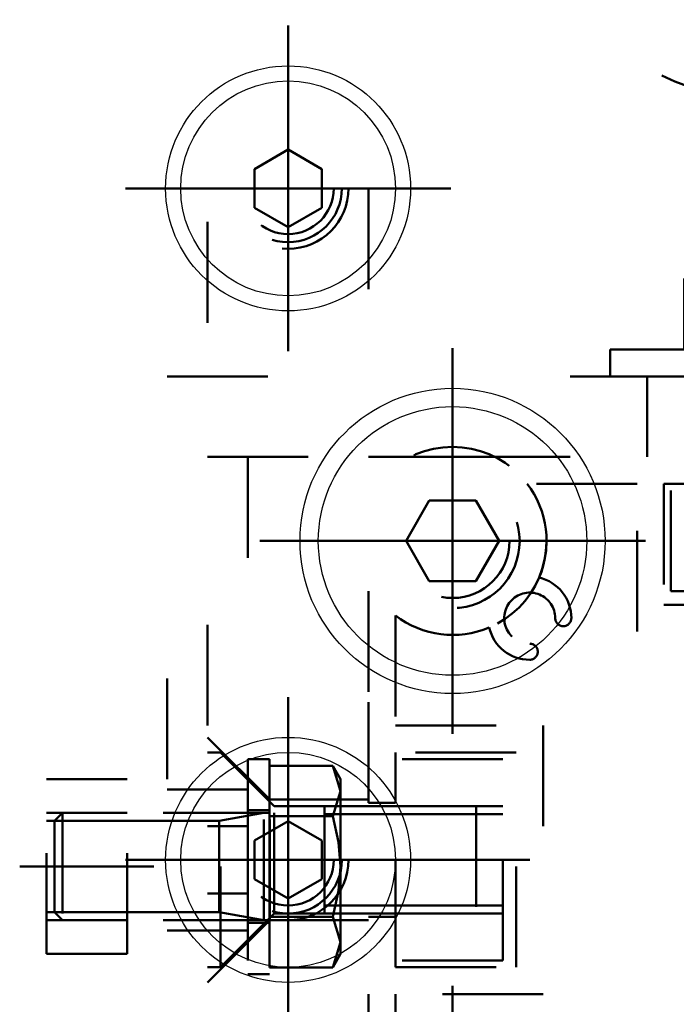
# Model space of a CAD drawing. Header units: millimetres. Extents: x -306 to 114, y -179 to 118.
# Tile 19 of 26: x -177.54 to -174.28, y 78.76 to 83.64. Entities that reach past the tile are written whole.
import ezdxf

# ---------------------------------------------------------------- set-up
doc = ezdxf.new("R2010")
doc.units = ezdxf.units.MM
doc.linetypes.add('DOT', pattern=[2, 0.5, -1.5])
doc.linetypes.add('STRICHPUNKT2', pattern=[18.5, 10, -4, 0.5, -4])
doc.layers.get('0').update_dxf_attribs({"linetype": 'CONTINUOUS'})
doc.layers.add('LE_ALL', color=7, linetype='CONTINUOUS', lineweight=50)
doc.layers.add('LE_RED', color=1, linetype='CONTINUOUS')

# ---------------------------------------------------------------- blocks, each defined once
blk = doc.blocks.new('Profiel 60x60_00219', base_point=(-174.0735, 80.7398))
at = {"layer": 'LE_ALL', "color": 3, "linetype": 'DOT'}
for p, q in [((-174.0735, 80.7398), (-174.0735, 80.6064)), ((-173.5402, 80.7398), (-173.5402, 80.6064)), ((-174.0735, 78.3398), (-174.0735, 78.2064)), ((-173.5402, 78.3398), (-173.5402, 78.2064))]:
    blk.add_line(p, q, dxfattribs=at)
blk.add_lwpolyline([(-174.3402, 80.7398), (-173.2735, 80.7398), (-173.2735, 81.3398), (-173.5235, 81.3398), (-173.5235, 81.4731), (-171.8069, 81.4731), (-171.8069, 79.7564), (-171.9402, 79.7564), (-171.9402, 80.0064), (-172.5402, 80.0064), (-172.5402, 78.9398), (-171.9402, 78.9398), (-171.9402, 79.1898), (-171.8069, 79.1898), (-171.8069, 77.4731), (-173.5235, 77.4731), (-173.5235, 77.6064), (-173.2735, 77.6064), (-173.2735, 78.2064), (-174.3402, 78.2064), (-174.3402, 77.6064), (-174.0902, 77.6064), (-174.0902, 77.4731), (-175.8069, 77.4731), (-175.8069, 79.1898), (-175.6735, 79.1898), (-175.6735, 78.9398), (-175.0735, 78.9398), (-175.0735, 80.0064), (-175.6735, 80.0064), (-175.6735, 79.7564), (-175.8069, 79.7564), (-175.8069, 81.4731), (-174.0902, 81.4731), (-174.0902, 81.3398), (-174.3402, 81.3398)], close=True, dxfattribs=at)
blk.add_lwpolyline([(-173.1402, 81.3398), (-173.1402, 80.6064), (-174.4735, 80.6064), (-174.4735, 81.3398), (-175.0194, 81.3398, -0.269494), (-174.9605, 80.8745, -0.349335), (-174.8002, 80.6731, -1), (-174.8802, 80.6731, 2.414214), (-175.0069, 80.5464, -1), (-175.0069, 80.4664, -0.349335), (-175.2083, 80.6267, -0.269494), (-175.6735, 80.6856), (-175.6735, 80.1398), (-174.9402, 80.1398), (-174.9402, 78.8064), (-175.6735, 78.8064), (-175.6735, 78.2606, -0.269494), (-175.2083, 78.3195, -0.349335), (-175.0069, 78.4798, -1), (-175.0069, 78.3998, 2.414214), (-174.8802, 78.2731, -1), (-174.8002, 78.2731, -0.349335), (-174.9605, 78.0717, -0.269494), (-175.0194, 77.6064), (-174.4735, 77.6064), (-174.4735, 78.3398), (-173.1402, 78.3398), (-173.1402, 77.6064), (-172.5943, 77.6064, -0.269494), (-172.6533, 78.0717, -0.349335), (-172.8135, 78.2731, -1), (-172.7335, 78.2731, 2.414214), (-172.6069, 78.3998, -1), (-172.6069, 78.4798, -0.349335), (-172.4055, 78.3195, -0.269494), (-171.9402, 78.2606), (-171.9402, 78.8064), (-172.6735, 78.8064), (-172.6735, 80.1398), (-171.9402, 80.1398), (-171.9402, 80.6856, -0.269494), (-172.4055, 80.6267, -0.349335), (-172.6069, 80.4664, -1), (-172.6069, 80.5464, 2.414214), (-172.7335, 80.6731, -1), (-172.8135, 80.6731, -0.349335), (-172.6533, 80.8745, -0.269494), (-172.5943, 81.3398)], format="xyb", close=True, dxfattribs=at)
blk = doc.blocks.new('_00221', base_point=(-173.8069, 80.8731))
at = {"layer": 'LE_ALL', "color": 1, "linetype": 'STRICHPUNKT2'}
blk.add_line((-173.8069, 80.8731), (-173.8069, 78.0731), dxfattribs=at)
blk = doc.blocks.new('_00220')
blk.add_blockref('_00221', (-173.8069, 80.8731))
blk = doc.blocks.new('Profiel 60x60_00218')
for name, p in [('Profiel 60x60_00219', (-174.0735, 80.7398)), ('_00220', (0, 0))]:
    blk.add_blockref(name, p)
blk = doc.blocks.new('_00226', base_point=(-176.2069, 76.1397))
at = {"layer": 'LE_ALL', "color": 1, "linetype": 'STRICHPUNKT2'}
for p, q in [((-176.2069, 82.8064), (-176.2069, 83.6148)), ((-176.2069, 82.8064), (-176.2069, 83.3065)), ((-176.2069, 82.8064), (-177.0152, 82.8064)), ((-176.2069, 82.8064), (-176.7069, 82.8064)), ((-176.2069, 82.8064), (-176.2069, 81.9981)), ((-176.2069, 82.8064), (-175.3985, 82.8064)), ((-176.2069, 82.8064), (-176.2069, 82.3064)), ((-176.2069, 82.8064), (-175.7069, 82.8064)), ((-175.3902, 81.0564), (-175.3902, 82.0141)), ((-175.3902, 81.0564), (-175.3902, 81.7231)), ((-175.3902, 81.0564), (-176.3479, 81.0564)), ((-175.3902, 81.0564), (-176.0569, 81.0564)), ((-175.3902, 81.0564), (-174.4325, 81.0564)), ((-175.3902, 81.0564), (-175.3902, 80.0988)), ((-175.3902, 81.0564), (-174.7235, 81.0564)), ((-175.3902, 81.0564), (-175.3902, 80.3898)), ((-176.2069, 79.4731), (-176.2069, 80.2814)), ((-176.2069, 79.4731), (-176.2069, 79.9731)), ((-176.2069, 79.4731), (-177.0152, 79.4731)), ((-176.2069, 79.4731), (-176.7069, 79.4731)), ((-176.2069, 79.4731), (-176.2069, 78.6648)), ((-176.2069, 79.4731), (-175.3985, 79.4731)), ((-176.2069, 79.4731), (-176.2069, 78.9731)), ((-176.2069, 79.4731), (-175.7069, 79.4731)), ((-175.3902, 77.8898), (-175.3902, 78.8474))]:
    blk.add_line(p, q, dxfattribs=at)
blk = doc.blocks.new('_00225')
blk.add_blockref('_00226', (-176.2069, 76.1397))
blk = doc.blocks.new('Brede Strip 15x200_00223')
blk.add_blockref('_00225', (0, 0))
blk = doc.blocks.new('Verzonken kopbout (DIN 7991_ISO 10642)-M10x30_00229', base_point=(-172.339, 81.2564))
at = {"layer": 'LE_ALL', "color": 3, "linetype": 'DOT'}
blk.add_lwpolyline([(-172.339, 81.2564), (-172.108, 81.2564), (-171.9926, 81.0564), (-172.108, 80.8564), (-172.339, 80.8564), (-172.4545, 81.0564)], close=True, dxfattribs=at)
blk = doc.blocks.new('Verzonken kopbout (DIN 7991_ISO 10642)-M10x30_00228')
blk.add_blockref('Verzonken kopbout (DIN 7991_ISO 10642)-M10x30_00229', (-172.339, 81.2564))
blk = doc.blocks.new('Verzonken kopbout (DIN 7991_ISO 10642)-M10x30_00231', base_point=(-175.5057, 78.0898))
at = {"layer": 'LE_ALL', "color": 3, "linetype": 'DOT'}
blk.add_lwpolyline([(-175.5057, 78.0898), (-175.2747, 78.0898), (-175.1593, 77.8898), (-175.2747, 77.6898), (-175.5057, 77.6898), (-175.6211, 77.8898)], close=True, dxfattribs=at)
blk = doc.blocks.new('Verzonken kopbout (DIN 7991_ISO 10642)-M10x30_00230')
blk.add_blockref('Verzonken kopbout (DIN 7991_ISO 10642)-M10x30_00231', (-175.5057, 78.0898))
blk = doc.blocks.new('Verzonken kopbout (DIN 7991_ISO 10642)-M10x30_00233', base_point=(-172.339, 78.0898))
at = {"layer": 'LE_ALL', "color": 3, "linetype": 'DOT'}
blk.add_lwpolyline([(-172.339, 78.0898), (-172.108, 78.0898), (-171.9926, 77.8898), (-172.108, 77.6898), (-172.339, 77.6898), (-172.4545, 77.8898)], close=True, dxfattribs=at)
blk = doc.blocks.new('Verzonken kopbout (DIN 7991_ISO 10642)-M10x30_00232')
blk.add_blockref('Verzonken kopbout (DIN 7991_ISO 10642)-M10x30_00233', (-172.339, 78.0898))
blk = doc.blocks.new('Verzonken kopbout (DIN 7991_ISO 10642)-M10x30_00235', base_point=(-175.5057, 81.2564))
at = {"layer": 'LE_ALL', "color": 3, "linetype": 'DOT'}
blk.add_lwpolyline([(-175.5057, 81.2564), (-175.2747, 81.2564), (-175.1593, 81.0564), (-175.2747, 80.8564), (-175.5057, 80.8564), (-175.6211, 81.0564)], close=True, dxfattribs=at)
blk = doc.blocks.new('Verzonken kopbout (DIN 7991_ISO 10642)-M10x30_00234')
blk.add_blockref('Verzonken kopbout (DIN 7991_ISO 10642)-M10x30_00235', (-175.5057, 81.2564))
blk = doc.blocks.new('Montage voetplaat_00227')
for name in ['Verzonken kopbout (DIN 7991_ISO 10642)-M10x30_00234', 'Verzonken kopbout (DIN 7991_ISO 10642)-M10x30_00228', 'Verzonken kopbout (DIN 7991_ISO 10642)-M10x30_00230', 'Verzonken kopbout (DIN 7991_ISO 10642)-M10x30_00232']:
    blk.add_blockref(name, (0, 0))
blk = doc.blocks.new('Voetplaat + montage_00222')
for name in ['Brede Strip 15x200_00223', 'Montage voetplaat_00227']:
    blk.add_blockref(name, (0, 0))
blk = doc.blocks.new('Brede Strip 15x200_00238', base_point=(-176.2069, 82.5064))
for centre, radius in [((-176.2069, 82.8064), 0.6083), ((-175.3902, 81.0564), 0.7577), ((-176.2069, 79.4731), 0.6083)]:
    blk.add_circle(centre, radius)
at = {"layer": 'LE_ALL', "color": 3, "linetype": 'DOT'}
for centre, radius in [((-176.2069, 82.8064), 0.3), ((-175.3902, 81.0564), 0.4667), ((-176.2069, 79.4731), 0.3)]:
    blk.add_circle(centre, radius, dxfattribs=at)
blk = doc.blocks.new('_00240', base_point=(-176.2069, 82.8064))
at = {"layer": 'LE_ALL', "color": 1, "linetype": 'STRICHPUNKT2'}
for p, q in [((-176.2069, 82.8064), (-176.2069, 83.6148)), ((-176.2069, 82.8064), (-176.2069, 83.3065)), ((-176.2069, 82.8064), (-177.0152, 82.8064)), ((-176.2069, 82.8064), (-176.7069, 82.8064)), ((-176.2069, 82.8064), (-176.2069, 81.9981)), ((-176.2069, 82.8064), (-175.3985, 82.8064)), ((-176.2069, 82.8064), (-176.2069, 82.3064)), ((-176.2069, 82.8064), (-175.7069, 82.8064)), ((-175.3902, 81.0564), (-175.3902, 82.0141)), ((-175.3902, 81.0564), (-175.3902, 81.7231)), ((-175.3902, 81.0564), (-176.3479, 81.0564)), ((-175.3902, 81.0564), (-176.0569, 81.0564)), ((-175.3902, 81.0564), (-174.4325, 81.0564)), ((-175.3902, 81.0564), (-175.3902, 80.0988)), ((-175.3902, 81.0564), (-174.7235, 81.0564)), ((-175.3902, 81.0564), (-175.3902, 80.3898)), ((-176.2069, 79.4731), (-176.2069, 80.2814)), ((-176.2069, 79.4731), (-176.2069, 79.9731)), ((-176.2069, 79.4731), (-177.0152, 79.4731)), ((-176.2069, 79.4731), (-176.7069, 79.4731)), ((-176.2069, 79.4731), (-176.2069, 78.6648)), ((-176.2069, 79.4731), (-175.3985, 79.4731)), ((-176.2069, 79.4731), (-176.2069, 78.9731)), ((-176.2069, 79.4731), (-175.7069, 79.4731)), ((-175.3902, 77.8898), (-175.3902, 78.8474))]:
    blk.add_line(p, q, dxfattribs=at)
blk = doc.blocks.new('_00239')
blk.add_blockref('_00240', (-176.2069, 82.8064))
blk = doc.blocks.new('Brede Strip 15x200_00237')
for name, p in [('Brede Strip 15x200_00238', (-176.2069, 82.5064)), ('_00239', (0, 0))]:
    blk.add_blockref(name, p)
blk = doc.blocks.new('Carrosseriering M12 (ISO 7093 _ DIN 9021)_00253', base_point=(-173.8069, 84.9065))
blk.add_circle((-173.8069, 84.4731), 0.4333)
at = {"layer": 'LE_ALL', "color": 3, "linetype": 'DOT'}
blk.add_circle((-173.8069, 84.4731), 1.2333, dxfattribs=at)
blk = doc.blocks.new('Carrosseriering M12 (ISO 7093 _ DIN 9021)_00252')
blk.add_blockref('Carrosseriering M12 (ISO 7093 _ DIN 9021)_00253', (-173.8069, 84.9065))
blk = doc.blocks.new('Hoge dopmoer (DIN 1587)-M12_00255', base_point=(-173.8069, 84.8771))
at = {"layer": 'LE_ALL', "color": 3, "linetype": 'DOT'}
for p, q in [((-174.1069, 84.9927), (-173.8069, 85.1659)), ((-173.8069, 85.1659), (-173.5069, 84.9927)), ((-174.4069, 84.8195), (-174.1069, 84.9927)), ((-173.5069, 84.9927), (-173.2069, 84.8195)), ((-174.4069, 84.4731), (-174.4069, 84.8195)), ((-173.2069, 84.8195), (-173.2069, 84.4731)), ((-174.4069, 84.1267), (-174.4069, 84.4731)), ((-173.2069, 84.4731), (-173.2069, 84.1267)), ((-174.1069, 83.9535), (-174.4069, 84.1267)), ((-173.2069, 84.1267), (-173.5069, 83.9535)), ((-173.8069, 83.7803), (-174.1069, 83.9535)), ((-173.5069, 83.9535), (-173.8069, 83.7803))]:
    blk.add_line(p, q, dxfattribs=at)
blk.add_lwpolyline([(-173.5069, 84.9927, 0.267949), (-174.1069, 84.9927, 0.267949), (-174.4069, 84.4731, 0.267949), (-174.1069, 83.9535, 0.267949), (-173.5069, 83.9535, 0.267949), (-173.2069, 84.4731, 0.267949)], format="xyb", close=True, dxfattribs=at)
for radius in [0.404, 0.34]:
    blk.add_circle((-173.8069, 84.4731), radius, dxfattribs=at)
at = {"layer": 'LE_RED'}
blk.add_lwpolyline([(-173.4206, 84.3691, 0.493526), (-173.8069, 84.8731, 0.876436), (-173.9109, 84.0869)], format="xyb", dxfattribs=at)
blk = doc.blocks.new('GEWINDE_00257', base_point=(-173.4206, 84.3691))
blk.add_circle((-173.8069, 84.4731), 0.34)
at = {"layer": 'LE_RED'}
blk.add_lwpolyline([(-173.4206, 84.3691, 0.493526), (-173.8069, 84.8731, 0.876436), (-173.9109, 84.0869)], format="xyb", dxfattribs=at)
blk = doc.blocks.new('GEWINDE_00256')
blk.add_blockref('GEWINDE_00257', (-173.4206, 84.3691))
blk = doc.blocks.new('Hoge dopmoer (DIN 1587)-M12_00254')
for name, p in [('Hoge dopmoer (DIN 1587)-M12_00255', (-173.8069, 84.8771)), ('GEWINDE_00256', (0, 0))]:
    blk.add_blockref(name, p)
blk = doc.blocks.new('Draadstang-M12x140_00259', base_point=(-174.1469, 84.4731))
blk.add_circle((-173.8069, 84.4731), 0.34)
blk = doc.blocks.new('Draadstang-M12x140_00258')
blk.add_blockref('Draadstang-M12x140_00259', (-174.1469, 84.4731))
blk = doc.blocks.new('Montage_00251')
for name in ['Carrosseriering M12 (ISO 7093 _ DIN 9021)_00252', 'Hoge dopmoer (DIN 1587)-M12_00254', 'Draadstang-M12x140_00258']:
    blk.add_blockref(name, (0, 0))
blk = doc.blocks.new('Montage voetplaat_00241')
blk.add_blockref('Montage_00251', (0, 0))
blk = doc.blocks.new('Verzonken kopbout (DIN 7991_ISO 10642)-M10x30_00280', base_point=(-172.2235, 77.5564))
blk.add_lwpolyline([(-172.339, 77.6898), (-172.108, 77.6898), (-171.9926, 77.8898), (-172.108, 78.0898), (-172.339, 78.0898), (-172.4545, 77.8898)], close=True)
blk.add_circle((-172.2235, 77.8898), 0.6667)
at = {"layer": 'LE_ALL', "color": 3, "linetype": 'DOT'}
for radius in [0.3333, 0.2833]:
    blk.add_circle((-172.2235, 77.8898), radius, dxfattribs=at)
blk = doc.blocks.new('Verzonken kopbout (DIN 7991_ISO 10642)-M10x30_00279')
blk.add_blockref('Verzonken kopbout (DIN 7991_ISO 10642)-M10x30_00280', (-172.2235, 77.5564))
blk = doc.blocks.new('Verzonken kopbout (DIN 7991_ISO 10642)-M10x30_00282', base_point=(-175.3902, 80.7231))
blk.add_lwpolyline([(-175.5057, 80.8564), (-175.2747, 80.8564), (-175.1593, 81.0564), (-175.2747, 81.2564), (-175.5057, 81.2564), (-175.6211, 81.0564)], close=True)
blk.add_circle((-175.3902, 81.0564), 0.6667)
at = {"layer": 'LE_ALL', "color": 3, "linetype": 'DOT'}
for radius in [0.3333, 0.2833]:
    blk.add_circle((-175.3902, 81.0564), radius, dxfattribs=at)
blk = doc.blocks.new('Verzonken kopbout (DIN 7991_ISO 10642)-M10x30_00281')
blk.add_blockref('Verzonken kopbout (DIN 7991_ISO 10642)-M10x30_00282', (-175.3902, 80.7231))
blk = doc.blocks.new('Verzonken kopbout (DIN 7991_ISO 10642)-M10x30_00284', base_point=(-172.2235, 80.7231))
blk.add_lwpolyline([(-172.339, 80.8564), (-172.108, 80.8564), (-171.9926, 81.0564), (-172.108, 81.2564), (-172.339, 81.2564), (-172.4545, 81.0564)], close=True)
blk.add_circle((-172.2235, 81.0564), 0.6667)
at = {"layer": 'LE_ALL', "color": 3, "linetype": 'DOT'}
for radius in [0.3333, 0.2833]:
    blk.add_circle((-172.2235, 81.0564), radius, dxfattribs=at)
blk = doc.blocks.new('Verzonken kopbout (DIN 7991_ISO 10642)-M10x30_00283')
blk.add_blockref('Verzonken kopbout (DIN 7991_ISO 10642)-M10x30_00284', (-172.2235, 80.7231))
blk = doc.blocks.new('Verzonken kopbout (DIN 7991_ISO 10642)-M10x30_00286', base_point=(-175.3902, 77.5564))
blk.add_lwpolyline([(-175.5057, 77.6898), (-175.2747, 77.6898), (-175.1593, 77.8898), (-175.2747, 78.0898), (-175.5057, 78.0898), (-175.6211, 77.8898)], close=True)
blk.add_circle((-175.3902, 77.8898), 0.6667)
at = {"layer": 'LE_ALL', "color": 3, "linetype": 'DOT'}
for radius in [0.3333, 0.2833]:
    blk.add_circle((-175.3902, 77.8898), radius, dxfattribs=at)
blk = doc.blocks.new('Verzonken kopbout (DIN 7991_ISO 10642)-M10x30_00285')
blk.add_blockref('Verzonken kopbout (DIN 7991_ISO 10642)-M10x30_00286', (-175.3902, 77.5564))
blk = doc.blocks.new('Montage voetplaat_00278')
for name in ['Verzonken kopbout (DIN 7991_ISO 10642)-M10x30_00281', 'Verzonken kopbout (DIN 7991_ISO 10642)-M10x30_00283', 'Verzonken kopbout (DIN 7991_ISO 10642)-M10x30_00285', 'Verzonken kopbout (DIN 7991_ISO 10642)-M10x30_00279']:
    blk.add_blockref(name, (0, 0))
blk = doc.blocks.new('Voetplaat + montage_00236')
for name in ['Brede Strip 15x200_00237', 'Montage voetplaat_00241', 'Montage voetplaat_00278']:
    blk.add_blockref(name, (0, 0))
blk = doc.blocks.new('_00295', base_point=(-176.8069, 79.4731))
at = {"layer": 'LE_ALL', "color": 1, "linetype": 'STRICHPUNKT2'}
for p, q in [((-176.2069, 82.8064), (-176.2069, 83.2065)), ((-176.2069, 82.8064), (-176.6069, 82.8064)), ((-176.2069, 82.8064), (-176.2069, 82.4064)), ((-176.2069, 82.8064), (-175.8069, 82.8064)), ((-176.2069, 79.4731), (-176.2069, 79.8731)), ((-176.8069, 79.4731), (-175.6069, 79.4731)), ((-176.2069, 79.4731), (-176.6069, 79.4731)), ((-176.2069, 79.4731), (-175.8069, 79.4731)), ((-176.2069, 79.4731), (-176.2069, 79.0731))]:
    blk.add_line(p, q, dxfattribs=at)
blk = doc.blocks.new('_00294')
blk.add_blockref('_00295', (-176.8069, 79.4731))
blk = doc.blocks.new('Plaatwerk D_ 12_00292')
blk.add_blockref('_00294', (0, 0))
blk = doc.blocks.new('Verzonken kopbout (DIN 7991_ISO 10642)-M8x25_00305', base_point=(-176.0402, 82.9027))
at = {"layer": 'LE_ALL', "color": 3, "linetype": 'DOT'}
blk.add_lwpolyline([(-176.0402, 82.9027), (-176.0402, 82.7102), (-176.2069, 82.614), (-176.3735, 82.7102), (-176.3735, 82.9027), (-176.2069, 82.9989)], close=True, dxfattribs=at)
blk = doc.blocks.new('Verzonken kopbout (DIN 7991_ISO 10642)-M8x25_00304')
blk.add_blockref('Verzonken kopbout (DIN 7991_ISO 10642)-M8x25_00305', (-176.0402, 82.9027))
blk = doc.blocks.new('Verzonken kopbout (DIN 7991_ISO 10642)-M8x25_00307', base_point=(-176.0402, 79.5693))
at = {"layer": 'LE_ALL', "color": 3, "linetype": 'DOT'}
blk.add_lwpolyline([(-176.0402, 79.5693), (-176.0402, 79.3769), (-176.2069, 79.2806), (-176.3735, 79.3769), (-176.3735, 79.5693), (-176.2069, 79.6655)], close=True, dxfattribs=at)
blk = doc.blocks.new('Verzonken kopbout (DIN 7991_ISO 10642)-M8x25_00306')
blk.add_blockref('Verzonken kopbout (DIN 7991_ISO 10642)-M8x25_00307', (-176.0402, 79.5693))
blk = doc.blocks.new('Montage_00303')
for name in ['Verzonken kopbout (DIN 7991_ISO 10642)-M8x25_00304', 'Verzonken kopbout (DIN 7991_ISO 10642)-M8x25_00306']:
    blk.add_blockref(name, (0, 0))
blk = doc.blocks.new('1011 Moerblok M8_00318', base_point=(-175.2735, 79.2064))
at = {"layer": 'LE_ALL', "color": 3, "linetype": 'DOT'}
for p, q in [((-175.1402, 79.9731), (-175.6735, 79.9731)), ((-175.2735, 79.7398), (-175.1402, 79.7398)), ((-175.2735, 79.2064), (-175.1402, 79.2064)), ((-175.1402, 78.9731), (-175.6735, 78.9731))]:
    blk.add_line(p, q, dxfattribs=at)
blk = doc.blocks.new('DIN 13-M8_00320', base_point=(-175.2735, 79.6998))
at = {"layer": 'LE_ALL', "color": 3, "linetype": 'DOT'}
for p, q in [((-175.2735, 79.7398), (-175.1402, 79.7398)), ((-175.2735, 79.6998), (-175.1402, 79.6998)), ((-175.2735, 79.2464), (-175.1402, 79.2464)), ((-175.2735, 79.2064), (-175.1402, 79.2064))]:
    blk.add_line(p, q, dxfattribs=at)
blk = doc.blocks.new('DIN 13-M8_00319')
blk.add_blockref('DIN 13-M8_00320', (-175.2735, 79.6998))
blk = doc.blocks.new('_00322', base_point=(-175.8069, 79.4731))
at = {"layer": 'LE_ALL', "color": 1, "linetype": 'STRICHPUNKT2'}
blk.add_line((-175.8069, 79.4731), (-175.0069, 79.4731), dxfattribs=at)
blk = doc.blocks.new('_00321')
blk.add_blockref('_00322', (-175.8069, 79.4731))
blk = doc.blocks.new('1011 Moerblok M8_00317')
for name, p in [('1011 Moerblok M8_00318', (-175.2735, 79.2064)), ('DIN 13-M8_00319', (0, 0)), ('_00321', (0, 0))]:
    blk.add_blockref(name, p)
blk = doc.blocks.new('Montage baluster_00316')
blk.add_blockref('1011 Moerblok M8_00317', (0, 0))
blk = doc.blocks.new('Schoren + montage_00287')
for name in ['Plaatwerk D_ 12_00292', 'Montage_00303', 'Montage baluster_00316']:
    blk.add_blockref(name, (0, 0))
blk = doc.blocks.new('Plaatwerk D_ 12_00331', base_point=(-176.6069, 77.4731))
at = {"layer": 'LE_ALL', "color": 3, "linetype": 'DOT'}
for p, q in [((-176.6069, 81.4731), (-175.8069, 81.4731)), ((-176.2985, 79.1731), (-176.2985, 79.7731)), ((-176.6069, 78.8648), (-176.2985, 79.1731)), ((-176.2985, 79.1731), (-175.8069, 79.1731))]:
    blk.add_line(p, q, dxfattribs=at)
for points in [[(-176.6069, 74.1397), (-176.6069, 84.8065), (-175.8069, 84.8065), (-175.8069, 74.1397)], [(-176.6069, 80.0814), (-176.2985, 79.7731), (-175.8069, 79.7731)]]:
    blk.add_lwpolyline(points, dxfattribs=at)
blk = doc.blocks.new('_00333', base_point=(-176.8069, 79.4731))
at = {"layer": 'LE_ALL', "color": 1, "linetype": 'STRICHPUNKT2'}
for p, q in [((-176.2069, 82.8064), (-176.2069, 83.2065)), ((-176.2069, 82.8064), (-176.6069, 82.8064)), ((-176.2069, 82.8064), (-175.8069, 82.8064)), ((-176.2069, 82.8064), (-176.2069, 82.4064)), ((-176.2069, 79.4731), (-176.2069, 79.8731)), ((-176.8069, 79.4731), (-175.6069, 79.4731)), ((-176.2069, 79.4731), (-176.6069, 79.4731)), ((-176.2069, 79.4731), (-175.8069, 79.4731)), ((-176.2069, 79.4731), (-176.2069, 79.0731))]:
    blk.add_line(p, q, dxfattribs=at)
blk = doc.blocks.new('_00332')
blk.add_blockref('_00333', (-176.8069, 79.4731))
blk = doc.blocks.new('Plaatwerk D_ 12_00330')
for name, p in [('Plaatwerk D_ 12_00331', (-176.6069, 77.4731)), ('_00332', (0, 0))]:
    blk.add_blockref(name, p)
blk = doc.blocks.new('Verzonken kopbout (DIN 7991_ISO 10642)-M8x25_00345', base_point=(-175.9402, 79.4731))
blk.add_lwpolyline([(-176.0402, 79.3769), (-176.0402, 79.5693), (-176.2069, 79.6655), (-176.3735, 79.5693), (-176.3735, 79.3769), (-176.2069, 79.2806)], close=True)
blk.add_circle((-176.2069, 79.4731), 0.5333)
at = {"layer": 'LE_ALL', "color": 3, "linetype": 'DOT'}
for radius in [0.2667, 0.2267]:
    blk.add_circle((-176.2069, 79.4731), radius, dxfattribs=at)
blk = doc.blocks.new('Verzonken kopbout (DIN 7991_ISO 10642)-M8x25_00344')
blk.add_blockref('Verzonken kopbout (DIN 7991_ISO 10642)-M8x25_00345', (-175.9402, 79.4731))
blk = doc.blocks.new('Verzonken kopbout (DIN 7991_ISO 10642)-M8x25_00347', base_point=(-175.9402, 82.8064))
blk.add_lwpolyline([(-176.0402, 82.7102), (-176.0402, 82.9027), (-176.2069, 82.9989), (-176.3735, 82.9027), (-176.3735, 82.7102), (-176.2069, 82.614)], close=True)
blk.add_circle((-176.2069, 82.8064), 0.5333)
at = {"layer": 'LE_ALL', "color": 3, "linetype": 'DOT'}
for radius in [0.2667, 0.2267]:
    blk.add_circle((-176.2069, 82.8064), radius, dxfattribs=at)
blk = doc.blocks.new('Verzonken kopbout (DIN 7991_ISO 10642)-M8x25_00346')
blk.add_blockref('Verzonken kopbout (DIN 7991_ISO 10642)-M8x25_00347', (-175.9402, 82.8064))
blk = doc.blocks.new('Montage_00341')
for name in ['Verzonken kopbout (DIN 7991_ISO 10642)-M8x25_00346', 'Verzonken kopbout (DIN 7991_ISO 10642)-M8x25_00344']:
    blk.add_blockref(name, (0, 0))
blk = doc.blocks.new('1011 Moerblok M8_00361', base_point=(-175.6735, 79.2064))
at = {"layer": 'LE_ALL', "color": 3, "linetype": 'DOT'}
for p, q in [((-175.1402, 79.9731), (-175.6735, 79.9731)), ((-175.6735, 78.9731), (-175.6735, 79.9731)), ((-175.1402, 78.9731), (-175.1402, 79.9731)), ((-175.6735, 79.7398), (-175.1402, 79.7398)), ((-175.6735, 79.2064), (-175.1402, 79.2064)), ((-175.1402, 78.9731), (-175.6735, 78.9731))]:
    blk.add_line(p, q, dxfattribs=at)
blk = doc.blocks.new('DIN 13-M8_00363', base_point=(-175.6735, 79.6998))
at = {"layer": 'LE_ALL', "color": 3, "linetype": 'DOT'}
for p, q in [((-175.6735, 79.7398), (-175.1402, 79.7398)), ((-175.6735, 79.6998), (-175.1402, 79.6998)), ((-175.6735, 79.2464), (-175.1402, 79.2464)), ((-175.6735, 79.2064), (-175.1402, 79.2064))]:
    blk.add_line(p, q, dxfattribs=at)
blk = doc.blocks.new('DIN 13-M8_00362')
blk.add_blockref('DIN 13-M8_00363', (-175.6735, 79.6998))
blk = doc.blocks.new('_00365', base_point=(-175.8069, 79.4731))
at = {"layer": 'LE_ALL', "color": 1, "linetype": 'STRICHPUNKT2'}
blk.add_line((-175.8069, 79.4731), (-175.0069, 79.4731), dxfattribs=at)
blk = doc.blocks.new('_00364')
blk.add_blockref('_00365', (-175.8069, 79.4731))
blk = doc.blocks.new('1011 Moerblok M8_00360')
for name, p in [('1011 Moerblok M8_00361', (-175.6735, 79.2064)), ('DIN 13-M8_00362', (0, 0)), ('_00364', (0, 0))]:
    blk.add_blockref(name, p)
blk = doc.blocks.new('Verzonken kopbout (DIN 7991_ISO 10642)-M8x20_00367', base_point=(-176.0262, 79.2464))
at = {"layer": 'LE_ALL', "color": 3, "linetype": 'DOT'}
for p, q in [((-176.5429, 80.0064), (-176.6069, 80.0064)), ((-176.2762, 79.2064), (-176.2762, 79.7398)), ((-176.0262, 79.7398), (-176.2762, 79.7398)), ((-176.0262, 79.2464), (-176.0262, 79.6998)), ((-175.2735, 79.6998), (-176.0262, 79.6998)), ((-176.4069, 79.6398), (-176.6069, 79.6398)), ((-176.4069, 79.4731), (-176.6069, 79.4731)), ((-176.4069, 79.3064), (-176.6069, 79.3064)), ((-175.2735, 79.2464), (-176.0262, 79.2464)), ((-176.5429, 78.9398), (-176.2762, 79.2064)), ((-176.5429, 78.9398), (-176.6069, 78.9398))]:
    blk.add_line(p, q, dxfattribs=at)
for points in [[(-176.5429, 78.9398), (-176.5429, 80.0064), (-176.2762, 79.7398)], [(-176.0262, 79.7398), (-176.0262, 79.2064), (-176.2762, 79.2064)], [(-176.4069, 79.3064), (-176.4069, 79.4731), (-176.4069, 79.6398)]]:
    blk.add_lwpolyline(points, dxfattribs=at)
blk = doc.blocks.new('GEWINDE_00369', base_point=(-176.0262, 79.2464))
at = {"layer": 'LE_ALL', "color": 3, "linetype": 'DOT'}
for p, q in [((-175.2735, 79.7398), (-175.2735, 79.2064)), ((-176.0262, 79.6998), (-175.2735, 79.6998)), ((-176.0262, 79.2464), (-175.2735, 79.2464)), ((-176.0262, 79.2064), (-175.2735, 79.2064))]:
    blk.add_line(p, q, dxfattribs=at)
blk.add_lwpolyline([(-176.0262, 79.2064), (-176.0262, 79.7398), (-175.2735, 79.7398)], dxfattribs=at)
blk = doc.blocks.new('GEWINDE_00368')
blk.add_blockref('GEWINDE_00369', (-176.0262, 79.2464))
blk = doc.blocks.new('Verzonken kopbout (DIN 7991_ISO 10642)-M8x20_00366')
for name, p in [('Verzonken kopbout (DIN 7991_ISO 10642)-M8x20_00367', (-176.0262, 79.2464)), ('GEWINDE_00368', (0, 0))]:
    blk.add_blockref(name, p)
blk = doc.blocks.new('Montage baluster_00359')
for name in ['Verzonken kopbout (DIN 7991_ISO 10642)-M8x20_00366', '1011 Moerblok M8_00360']:
    blk.add_blockref(name, (0, 0))
blk = doc.blocks.new('Schoren + montage_00325')
for name in ['Plaatwerk D_ 12_00330', 'Montage_00341', 'Montage baluster_00359']:
    blk.add_blockref(name, (0, 0))
blk = doc.blocks.new('Hoeklijn 60x60x6_00374', base_point=(-174.0735, 81.4731))
at = {"layer": 'LE_ALL', "color": 3, "linetype": 'DOT'}
for p, q in [((-174.4235, 81.4731), (-174.4235, 81.8731)), ((-174.0735, 81.4731), (-174.0735, 81.8731)), ((-173.5402, 81.4731), (-173.5402, 81.8731)), ((-173.1902, 81.4731), (-173.1902, 81.8731)), ((-176.8069, 79.8231), (-176.4069, 79.8231)), ((-176.8069, 79.1231), (-176.4069, 79.1231))]:
    blk.add_line(p, q, dxfattribs=at)
for points in [[(-176.8069, 77.8731), (-176.8069, 81.8731), (-172.8068, 81.8731), (-172.8068, 81.4731), (-175.8069, 81.4731)], [(-176.4069, 81.4731), (-176.4069, 77.8731), (-176.8069, 77.8731)]]:
    blk.add_lwpolyline(points, dxfattribs=at)
blk = doc.blocks.new('_00376', base_point=(-174.0735, 82.0481))
at = {"layer": 'LE_ALL', "color": 1, "linetype": 'STRICHPUNKT2'}
for p, q in [((-174.0735, 82.0481), (-174.0735, 81.2981)), ((-174.0735, 82.0481), (-174.0735, 81.2981)), ((-173.5402, 82.0481), (-173.5402, 81.2981)), ((-173.5402, 82.0481), (-173.5402, 81.2981)), ((-176.9819, 79.4731), (-176.2319, 79.4731)), ((-176.9819, 79.4731), (-176.2319, 79.4731))]:
    blk.add_line(p, q, dxfattribs=at)
blk = doc.blocks.new('_00375')
blk.add_blockref('_00376', (-174.0735, 82.0481))
blk = doc.blocks.new('Hoeklijn 60x60x6_00373')
for name, p in [('_00375', (0, 0)), ('Hoeklijn 60x60x6_00374', (-174.0735, 81.4731))]:
    blk.add_blockref(name, p)
blk = doc.blocks.new('1011-2 Moerblok M8 SMALL_00379', base_point=(-177.4069, 79.1731))
at = {"layer": 'LE_ALL', "color": 3, "linetype": 'DOT'}
for p, q in [((-177.4069, 79.0064), (-177.4069, 79.8731)), ((-177.4069, 79.7064), (-177.0069, 79.7064)), ((-177.4069, 79.1731), (-177.0069, 79.1731)), ((-177.0069, 79.0064), (-177.4069, 79.0064))]:
    blk.add_line(p, q, dxfattribs=at)
blk.add_lwpolyline([(-177.0069, 79.0064), (-177.0069, 79.8731), (-177.4069, 79.8731)], dxfattribs=at)
blk = doc.blocks.new('DIN 13-M8_00381', base_point=(-177.4069, 79.6664))
at = {"layer": 'LE_ALL', "color": 3, "linetype": 'DOT'}
for p, q in [((-177.4069, 79.7064), (-177.0069, 79.7064)), ((-177.4069, 79.6664), (-177.0069, 79.6664)), ((-177.4069, 79.2131), (-177.0069, 79.2131)), ((-177.4069, 79.1731), (-177.0069, 79.1731))]:
    blk.add_line(p, q, dxfattribs=at)
blk = doc.blocks.new('DIN 13-M8_00380')
blk.add_blockref('DIN 13-M8_00381', (-177.4069, 79.6664))
blk = doc.blocks.new('_00383', base_point=(-177.5402, 79.4398))
at = {"layer": 'LE_ALL', "color": 1, "linetype": 'STRICHPUNKT2'}
blk.add_line((-177.5402, 79.4398), (-176.8735, 79.4398), dxfattribs=at)
blk = doc.blocks.new('_00382')
blk.add_blockref('_00383', (-177.5402, 79.4398))
blk = doc.blocks.new('1011-2 Moerblok M8 SMALL_00378')
for name, p in [('1011-2 Moerblok M8 SMALL_00379', (-177.4069, 79.1731)), ('DIN 13-M8_00380', (0, 0)), ('_00382', (0, 0))]:
    blk.add_blockref(name, p)
blk = doc.blocks.new('Sluitring (DIN 125)-M8_00385', base_point=(-176.4069, 79.7198))
at = {"layer": 'LE_ALL', "color": 3, "linetype": 'DOT'}
for p, q in [((-176.4069, 79.9731), (-176.4069, 78.9064)), ((-176.3002, 79.9731), (-176.4069, 79.9731)), ((-176.3002, 79.9731), (-176.3002, 78.9064)), ((-176.4069, 79.7198), (-176.3002, 79.7198)), ((-176.4069, 79.1598), (-176.3002, 79.1598)), ((-176.3002, 78.9064), (-176.4069, 78.9064))]:
    blk.add_line(p, q, dxfattribs=at)
blk = doc.blocks.new('Sluitring (DIN 125)-M8_00384')
blk.add_blockref('Sluitring (DIN 125)-M8_00385', (-176.4069, 79.7198))
blk = doc.blocks.new('Zeskant tapbout-M8x16 (DIN 933)_00387', base_point=(-176.3002, 79.1731))
at = {"layer": 'LE_ALL', "color": 3, "linetype": 'DOT'}
for p, q in [((-175.9856, 79.9401), (-175.9469, 79.8731)), ((-175.9469, 79.815), (-175.9469, 79.8731)), ((-175.9469, 79.815), (-175.9856, 79.69)), ((-175.9469, 79.4398), (-175.9469, 79.815)), ((-176.3269, 79.7064), (-176.3002, 79.7064)), ((-176.3002, 79.1731), (-176.3002, 79.7064)), ((-176.3002, 79.69), (-175.9856, 79.69)), ((-176.3002, 79.1896), (-176.3002, 79.69)), ((-177.3669, 79.6664), (-176.5502, 79.6664)), ((-176.5502, 79.2131), (-176.5502, 79.6664)), ((-175.9469, 79.0645), (-175.9469, 79.4398)), ((-176.3269, 79.1731), (-176.5502, 79.2131)), ((-176.3002, 79.1896), (-175.9856, 79.1896)), ((-176.3002, 78.9394), (-176.3002, 79.1896)), ((-175.9856, 79.1896), (-175.9469, 79.0645)), ((-176.3269, 79.1731), (-176.3002, 79.1731)), ((-175.9469, 79.0645), (-175.9856, 78.9394)), ((-175.9469, 79.0064), (-175.9469, 79.0645)), ((-175.9856, 78.9394), (-175.9469, 79.0064)), ((-176.3002, 78.9394), (-175.9856, 78.9394))]:
    blk.add_line(p, q, dxfattribs=at)
for points in [[(-176.3002, 79.69), (-176.3002, 79.9401), (-175.9856, 79.9401), (-175.9469, 79.815)], [(-176.3269, 79.1731), (-176.3269, 79.7064), (-176.5502, 79.6664)], [(-175.9856, 79.69), (-175.9564, 79.5603), (-175.9469, 79.4398), (-175.9564, 79.3192), (-175.9856, 79.1896)], [(-177.3669, 79.6664), (-177.3669, 79.2131), (-176.5502, 79.2131)]]:
    blk.add_lwpolyline(points, dxfattribs=at)
blk = doc.blocks.new('GEWINDE_00389', base_point=(-176.3269, 79.7064))
at = {"layer": 'LE_ALL', "color": 3, "linetype": 'DOT'}
for p, q in [((-177.3269, 79.7064), (-177.3269, 79.1731)), ((-176.3269, 79.7064), (-176.5502, 79.6664)), ((-176.5502, 79.6664), (-177.3669, 79.6664)), ((-176.5502, 79.6664), (-176.5502, 79.2131)), ((-177.3269, 79.1731), (-177.3669, 79.2131)), ((-176.3269, 79.1731), (-177.3269, 79.1731))]:
    blk.add_line(p, q, dxfattribs=at)
for points in [[(-176.3269, 79.7064), (-177.3269, 79.7064), (-177.3669, 79.6664), (-177.3669, 79.2131)], [(-176.3269, 79.1731), (-176.5502, 79.2131), (-177.3669, 79.2131)]]:
    blk.add_lwpolyline(points, dxfattribs=at)
blk = doc.blocks.new('GEWINDE_00388')
blk.add_blockref('GEWINDE_00389', (-176.3269, 79.7064))
blk = doc.blocks.new('Zeskant tapbout-M8x16 (DIN 933)_00386')
for name, p in [('Zeskant tapbout-M8x16 (DIN 933)_00387', (-176.3002, 79.1731)), ('GEWINDE_00388', (0, 0))]:
    blk.add_blockref(name, p)
blk = doc.blocks.new('Montage scherm_00377')
for name in ['Sluitring (DIN 125)-M8_00384', 'Zeskant tapbout-M8x16 (DIN 933)_00386', '1011-2 Moerblok M8 SMALL_00378']:
    blk.add_blockref(name, (0, 0))
blk = doc.blocks.new('_00393', base_point=(-177.5402, 79.4398))
at = {"layer": 'LE_ALL', "color": 1, "linetype": 'STRICHPUNKT2'}
blk.add_line((-177.5402, 79.4398), (-176.8735, 79.4398), dxfattribs=at)
blk = doc.blocks.new('_00392')
blk.add_blockref('_00393', (-177.5402, 79.4398))
blk = doc.blocks.new('1011-2 Moerblok M8 SMALL_00391')
blk.add_blockref('_00392', (0, 0))
blk = doc.blocks.new('Montage scherm_00390')
blk.add_blockref('1011-2 Moerblok M8 SMALL_00391', (0, 0))
blk = doc.blocks.new('_00397', base_point=(-173.8069, 81.4731))
at = {"layer": 'LE_ALL', "color": 1, "linetype": 'STRICHPUNKT2'}
blk.add_line((-173.8069, 81.4731), (-173.8069, 80.6731), dxfattribs=at)
blk = doc.blocks.new('_00396')
blk.add_blockref('_00397', (-173.8069, 81.4731))
blk = doc.blocks.new('1011 Moerblok M8_00395')
blk.add_blockref('_00396', (0, 0))
blk = doc.blocks.new('Montage baluster_00394')
blk.add_blockref('1011 Moerblok M8_00395', (0, 0))
blk = doc.blocks.new('1011 Moerblok M8_00400', base_point=(-174.0735, 81.3398))
at = {"layer": 'LE_ALL', "color": 3, "linetype": 'DOT'}
for p, q in [((-174.3069, 81.3398), (-173.3069, 81.3398)), ((-174.3069, 80.8064), (-174.3069, 81.3398)), ((-174.0735, 81.3398), (-174.0735, 80.8064)), ((-173.5402, 81.3398), (-173.5402, 80.8064))]:
    blk.add_line(p, q, dxfattribs=at)
blk.add_lwpolyline([(-174.3069, 80.8064), (-173.3069, 80.8064), (-173.3069, 81.3398)], dxfattribs=at)
blk = doc.blocks.new('DIN 13-M8_00402', base_point=(-173.5802, 81.3398))
at = {"layer": 'LE_ALL', "color": 3, "linetype": 'DOT'}
for p, q in [((-174.0735, 81.3398), (-174.0735, 80.8064)), ((-174.0335, 81.3398), (-174.0335, 80.8064)), ((-173.5802, 81.3398), (-173.5802, 80.8064)), ((-173.5402, 81.3398), (-173.5402, 80.8064))]:
    blk.add_line(p, q, dxfattribs=at)
blk = doc.blocks.new('DIN 13-M8_00401')
blk.add_blockref('DIN 13-M8_00402', (-173.5802, 81.3398))
blk = doc.blocks.new('_00404', base_point=(-173.8069, 81.4731))
at = {"layer": 'LE_ALL', "color": 1, "linetype": 'STRICHPUNKT2'}
blk.add_line((-173.8069, 81.4731), (-173.8069, 80.6731), dxfattribs=at)
blk = doc.blocks.new('_00403')
blk.add_blockref('_00404', (-173.8069, 81.4731))
blk = doc.blocks.new('1011 Moerblok M8_00399')
for name, p in [('_00403', (0, 0)), ('1011 Moerblok M8_00400', (-174.0735, 81.3398)), ('DIN 13-M8_00401', (0, 0))]:
    blk.add_blockref(name, p)
blk = doc.blocks.new('Carrosseriering M8 (ISO 7093 _ DIN 9021)_00406', base_point=(-174.0869, 81.8731))
at = {"layer": 'LE_ALL', "color": 3, "linetype": 'DOT'}
for p, q in [((-174.6069, 82.0064), (-173.0069, 82.0064)), ((-174.6069, 82.0064), (-174.6069, 81.8731)), ((-174.0869, 81.8731), (-174.0869, 82.0064)), ((-173.5269, 81.8731), (-173.5269, 82.0064)), ((-173.0069, 82.0064), (-173.0069, 81.8731)), ((-174.6069, 81.8731), (-173.0069, 81.8731))]:
    blk.add_line(p, q, dxfattribs=at)
blk = doc.blocks.new('Carrosseriering M8 (ISO 7093 _ DIN 9021)_00405')
blk.add_blockref('Carrosseriering M8 (ISO 7093 _ DIN 9021)_00406', (-174.0869, 81.8731))
blk = doc.blocks.new('Zeskant tapbout-M8x18 (DIN 933)_00408', base_point=(-174.0335, 81.7564))
at = {"layer": 'LE_ALL', "color": 3, "linetype": 'DOT'}
for p, q in [((-173.8069, 82.3598), (-173.3735, 82.3598)), ((-173.8069, 82.0064), (-173.8069, 82.3598)), ((-173.3735, 82.0064), (-173.3735, 82.3598)), ((-174.2402, 82.0064), (-173.8069, 82.0064)), ((-173.5402, 82.0064), (-174.0735, 82.0064)), ((-173.8069, 82.0064), (-173.3735, 82.0064)), ((-173.5402, 81.7564), (-173.5402, 82.0064)), ((-174.0335, 81.7564), (-173.5802, 81.7564)), ((-174.0335, 80.8064), (-174.0335, 81.7564)), ((-173.5802, 80.8064), (-173.5802, 81.7564))]:
    blk.add_line(p, q, dxfattribs=at)
for points in [[(-174.2402, 82.0064), (-174.2402, 82.3598), (-173.8069, 82.3598)], [(-173.5402, 81.7564), (-174.0735, 81.7564), (-174.0735, 82.0064)]]:
    blk.add_lwpolyline(points, dxfattribs=at)
blk = doc.blocks.new('GEWINDE_00410', base_point=(-174.0335, 81.7564))
at = {"layer": 'LE_ALL', "color": 3, "linetype": 'DOT'}
for p, q in [((-174.0735, 81.7564), (-174.0735, 80.8064)), ((-174.0335, 81.7564), (-174.0335, 80.8064)), ((-173.5802, 81.7564), (-173.5802, 80.8064))]:
    blk.add_line(p, q, dxfattribs=at)
blk.add_lwpolyline([(-174.0735, 81.7564), (-173.5402, 81.7564), (-173.5402, 80.8064)], dxfattribs=at)
blk = doc.blocks.new('GEWINDE_00409')
blk.add_blockref('GEWINDE_00410', (-174.0335, 81.7564))
blk = doc.blocks.new('Zeskant tapbout-M8x18 (DIN 933)_00407')
for name, p in [('Zeskant tapbout-M8x18 (DIN 933)_00408', (-174.0335, 81.7564)), ('GEWINDE_00409', (0, 0))]:
    blk.add_blockref(name, p)
blk = doc.blocks.new('Montage baluster_00398')
for name in ['Zeskant tapbout-M8x18 (DIN 933)_00407', 'Carrosseriering M8 (ISO 7093 _ DIN 9021)_00405', '1011 Moerblok M8_00399']:
    blk.add_blockref(name, (0, 0))
blk = doc.blocks.new('Bevestigingshoeklijn_00371')
for name in ['Montage baluster_00398', 'Hoeklijn 60x60x6_00373', 'Montage baluster_00394', 'Montage scherm_00377', 'Montage scherm_00390']:
    blk.add_blockref(name, (0, 0))
blk = doc.blocks.new('_00415', base_point=(-174.0735, 82.0481))
at = {"layer": 'LE_ALL', "color": 1, "linetype": 'STRICHPUNKT2'}
for p, q in [((-174.0735, 82.0481), (-174.0735, 81.2981)), ((-174.0735, 82.0481), (-174.0735, 81.2981)), ((-173.5402, 82.0481), (-173.5402, 81.2981)), ((-173.5402, 82.0481), (-173.5402, 81.2981)), ((-176.9819, 79.4731), (-176.2319, 79.4731)), ((-176.9819, 79.4731), (-176.2319, 79.4731))]:
    blk.add_line(p, q, dxfattribs=at)
blk = doc.blocks.new('_00414')
blk.add_blockref('_00415', (-174.0735, 82.0481))
blk = doc.blocks.new('Hoeklijn 60x60x6_00413')
blk.add_blockref('_00414', (0, 0))
blk = doc.blocks.new('_00419', base_point=(-177.5402, 79.4398))
at = {"layer": 'LE_ALL', "color": 1, "linetype": 'STRICHPUNKT2'}
blk.add_line((-177.5402, 79.4398), (-176.8735, 79.4398), dxfattribs=at)
blk = doc.blocks.new('_00418')
blk.add_blockref('_00419', (-177.5402, 79.4398))
blk = doc.blocks.new('1011-2 Moerblok M8 SMALL_00417')
blk.add_blockref('_00418', (0, 0))
blk = doc.blocks.new('Montage scherm_00416')
blk.add_blockref('1011-2 Moerblok M8 SMALL_00417', (0, 0))
blk = doc.blocks.new('_00423', base_point=(-177.5402, 79.4398))
at = {"layer": 'LE_ALL', "color": 1, "linetype": 'STRICHPUNKT2'}
blk.add_line((-177.5402, 79.4398), (-176.8735, 79.4398), dxfattribs=at)
blk = doc.blocks.new('_00422')
blk.add_blockref('_00423', (-177.5402, 79.4398))
blk = doc.blocks.new('1011-2 Moerblok M8 SMALL_00421')
blk.add_blockref('_00422', (0, 0))
blk = doc.blocks.new('Montage scherm_00420')
blk.add_blockref('1011-2 Moerblok M8 SMALL_00421', (0, 0))
blk = doc.blocks.new('_00427', base_point=(-173.8069, 81.4731))
at = {"layer": 'LE_ALL', "color": 1, "linetype": 'STRICHPUNKT2'}
blk.add_line((-173.8069, 81.4731), (-173.8069, 80.6731), dxfattribs=at)
blk = doc.blocks.new('_00426')
blk.add_blockref('_00427', (-173.8069, 81.4731))
blk = doc.blocks.new('1011 Moerblok M8_00425')
blk.add_blockref('_00426', (0, 0))
blk = doc.blocks.new('Montage baluster_00424')
blk.add_blockref('1011 Moerblok M8_00425', (0, 0))
blk = doc.blocks.new('_00431', base_point=(-173.8069, 81.4731))
at = {"layer": 'LE_ALL', "color": 1, "linetype": 'STRICHPUNKT2'}
blk.add_line((-173.8069, 81.4731), (-173.8069, 80.6731), dxfattribs=at)
blk = doc.blocks.new('_00430')
blk.add_blockref('_00431', (-173.8069, 81.4731))
blk = doc.blocks.new('1011 Moerblok M8_00429')
blk.add_blockref('_00430', (0, 0))
blk = doc.blocks.new('Montage baluster_00428')
blk.add_blockref('1011 Moerblok M8_00429', (0, 0))
blk = doc.blocks.new('Bevestigingshoeklijn_00411')
for name in ['Hoeklijn 60x60x6_00413', 'Montage baluster_00424', 'Montage baluster_00428', 'Montage scherm_00416', 'Montage scherm_00420']:
    blk.add_blockref(name, (0, 0))
blk = doc.blocks.new('_00436', base_point=(-174.0735, 82.0481))
at = {"layer": 'LE_ALL', "color": 1, "linetype": 'STRICHPUNKT2'}
for p, q in [((-174.0735, 82.0481), (-174.0735, 81.2981)), ((-174.0735, 82.0481), (-174.0735, 81.2981)), ((-173.5402, 82.0481), (-173.5402, 81.2981)), ((-173.5402, 82.0481), (-173.5402, 81.2981)), ((-176.9819, 79.4731), (-176.2319, 79.4731)), ((-176.9819, 79.4731), (-176.2319, 79.4731))]:
    blk.add_line(p, q, dxfattribs=at)
blk = doc.blocks.new('_00435')
blk.add_blockref('_00436', (-174.0735, 82.0481))
blk = doc.blocks.new('Hoeklijn 60x60x6_00434')
blk.add_blockref('_00435', (0, 0))
blk = doc.blocks.new('_00440', base_point=(-177.5402, 79.4398))
at = {"layer": 'LE_ALL', "color": 1, "linetype": 'STRICHPUNKT2'}
blk.add_line((-177.5402, 79.4398), (-176.8735, 79.4398), dxfattribs=at)
blk = doc.blocks.new('_00439')
blk.add_blockref('_00440', (-177.5402, 79.4398))
blk = doc.blocks.new('1011-2 Moerblok M8 SMALL_00438')
blk.add_blockref('_00439', (0, 0))
blk = doc.blocks.new('Montage scherm_00437')
blk.add_blockref('1011-2 Moerblok M8 SMALL_00438', (0, 0))
blk = doc.blocks.new('_00444', base_point=(-177.5402, 79.4398))
at = {"layer": 'LE_ALL', "color": 1, "linetype": 'STRICHPUNKT2'}
blk.add_line((-177.5402, 79.4398), (-176.8735, 79.4398), dxfattribs=at)
blk = doc.blocks.new('_00443')
blk.add_blockref('_00444', (-177.5402, 79.4398))
blk = doc.blocks.new('1011-2 Moerblok M8 SMALL_00442')
blk.add_blockref('_00443', (0, 0))
blk = doc.blocks.new('Montage scherm_00441')
blk.add_blockref('1011-2 Moerblok M8 SMALL_00442', (0, 0))
blk = doc.blocks.new('_00448', base_point=(-173.8069, 81.4731))
at = {"layer": 'LE_ALL', "color": 1, "linetype": 'STRICHPUNKT2'}
blk.add_line((-173.8069, 81.4731), (-173.8069, 80.6731), dxfattribs=at)
blk = doc.blocks.new('_00447')
blk.add_blockref('_00448', (-173.8069, 81.4731))
blk = doc.blocks.new('1011 Moerblok M8_00446')
blk.add_blockref('_00447', (0, 0))
blk = doc.blocks.new('Montage baluster_00445')
blk.add_blockref('1011 Moerblok M8_00446', (0, 0))
blk = doc.blocks.new('_00452', base_point=(-173.8069, 81.4731))
at = {"layer": 'LE_ALL', "color": 1, "linetype": 'STRICHPUNKT2'}
blk.add_line((-173.8069, 81.4731), (-173.8069, 80.6731), dxfattribs=at)
blk = doc.blocks.new('_00451')
blk.add_blockref('_00452', (-173.8069, 81.4731))
blk = doc.blocks.new('1011 Moerblok M8_00450')
blk.add_blockref('_00451', (0, 0))
blk = doc.blocks.new('GEWINDE_00455', base_point=(-173.5402, 80.8064))
at = {"layer": 'LE_ALL', "color": 3, "linetype": 'DOT'}
blk.add_line((-173.5402, 80.8064), (-174.0735, 80.8064), dxfattribs=at)
blk = doc.blocks.new('GEWINDE_00454')
blk.add_blockref('GEWINDE_00455', (-173.5402, 80.8064))
blk = doc.blocks.new('Zeskant tapbout-M8x18 (DIN 933)_00453')
blk.add_blockref('GEWINDE_00454', (0, 0))
blk = doc.blocks.new('Montage baluster_00449')
for name in ['1011 Moerblok M8_00450', 'Zeskant tapbout-M8x18 (DIN 933)_00453']:
    blk.add_blockref(name, (0, 0))
blk = doc.blocks.new('Bevestigingshoeklijn_00432')
for name in ['Hoeklijn 60x60x6_00434', 'Montage baluster_00449', 'Montage baluster_00445', 'Montage scherm_00437', 'Montage scherm_00441']:
    blk.add_blockref(name, (0, 0))
blk = doc.blocks.new('Losse delen_00370')
for name in ['Bevestigingshoeklijn_00371', 'Bevestigingshoeklijn_00411', 'Bevestigingshoeklijn_00432']:
    blk.add_blockref(name, (0, 0))
blk = doc.blocks.new('Eind koker - ihw op maat maken_00217')
for name in ['Voetplaat + montage_00236', 'Voetplaat + montage_00222', 'Schoren + montage_00325', 'Schoren + montage_00287', 'Losse delen_00370', 'Profiel 60x60_00218']:
    blk.add_blockref(name, (0, 0))
blk = doc.blocks.new('_A3D0008_00216')
blk.add_blockref('Eind koker - ihw op maat maken_00217', (0, 0))
blk = doc.blocks.new('_ANS0008_00215')
blk.add_blockref('_A3D0008_00216', (0, 0))

msp = doc.modelspace()

# ---------------------------------------------------------------- block references
msp.add_blockref('_ANS0008_00215', (0, 0))

doc.saveas('drawing.dxf')
